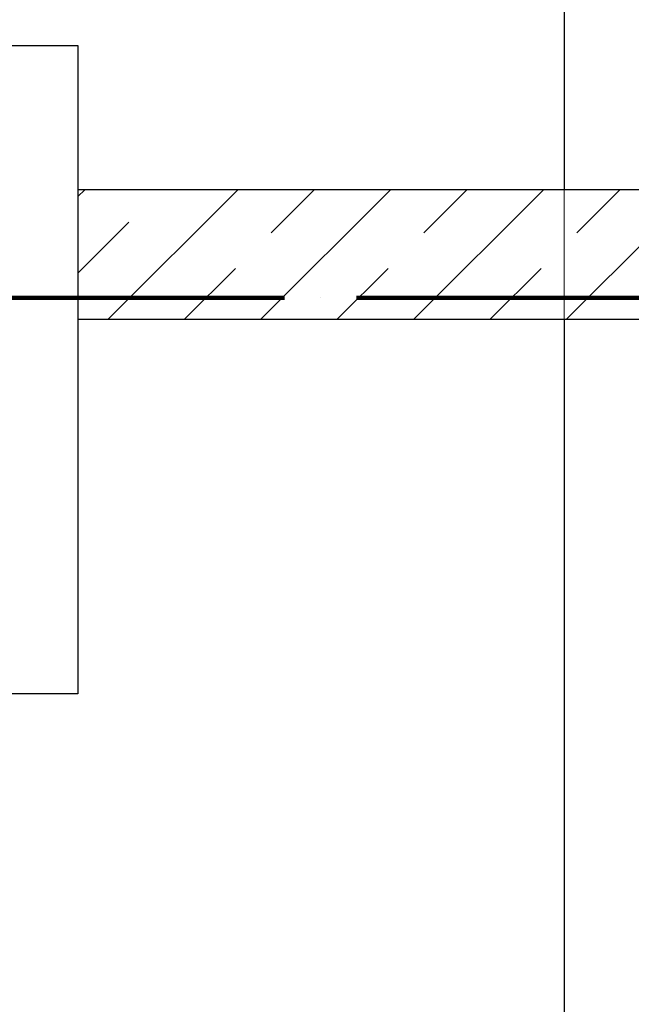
# Model space of a CAD drawing. Header units: millimetres. Extents: x 0 to 60000, y 0 to 29700.
# Tile 81 of 86: x 36395 to 37244, y 20794 to 22161. Entities that reach past the tile are written whole.
import ezdxf

# ---------------------------------------------------------------- set-up
doc = ezdxf.new("R2010")
doc.units = ezdxf.units.MM
for name, pattern in [('ALL_S16', [170, 100, -70]), ('STRICHPUNKT2_S11', [500, 400, -50, 0, -50]), ('STRICHPUNKT2_S5', [1100, 800, -100, 100, -100]), ('VERDECKT2_S2', [270, 200, -70])]:
    doc.linetypes.add(name, pattern=pattern)
for name, color, linetype, lineweight in [('Osie', 30, 'STRICHPUNKT2_S5', 18), ('Standard', 7, 'Continuous', 25), ('Ściana nośna', 7, 'Continuous', 70)]:
    doc.layers.add(name, color=color, linetype=linetype, lineweight=lineweight)

msp = doc.modelspace()

# ---------------------------------------------------------------- linework, layer by layer
at = {"layer": 'Osie', "color": 1, "linetype": 'STRICHPUNKT2_S11', "lineweight": 140, "transparency": 33554687}
msp.add_line((3356, 21774.8), (44814, 21774.8), dxfattribs=at)
at = {"layer": 'Standard', "color": 3, "linetype": 'Continuous', "lineweight": 25, "transparency": 33554687}
for p, q in [((37151, 23024.8), (37151, 21924.8)), ((36026, 22124.8), (36476, 22124.8)), ((36476, 22124.8), (36476, 21924.8)), ((36476, 21744.8), (36476, 21224.8)), ((37151, 21744.8), (37151, 20324.8)), ((36476, 21224.8), (36026, 21224.8))]:
    msp.add_line(p, q, dxfattribs=at)
at = {"layer": 'Standard', "color": 3, "linetype": 'VERDECKT2_S2', "lineweight": 18, "transparency": 33554687}
msp.add_line((37151, 21924.8), (37151, 21744.8), dxfattribs=at)
at = {"layer": 'Ściana nośna', "color": 8, "linetype": 'Continuous', "lineweight": 35, "transparency": 33554687}
for p, q in [((36476, 21915.2), (36485.6, 21924.8)), ((36517.7, 21744.8), (36697.7, 21924.8)), ((36729.9, 21744.8), (36909.9, 21924.8)), ((36942, 21744.8), (37122, 21924.8)), ((37154.1, 21744.8), (37334.1, 21924.8))]:
    msp.add_line(p, q, dxfattribs=at)
at = {"layer": 'Ściana nośna', "color": 8, "linetype": 'ALL_S16', "lineweight": 35, "transparency": 33554687}
for p, q in [((36476, 21809.1), (36591.7, 21924.8)), ((36623.8, 21744.8), (36803.8, 21924.8)), ((36835.9, 21744.8), (37015.9, 21924.8)), ((37048.1, 21744.8), (37228.1, 21924.8))]:
    msp.add_line(p, q, dxfattribs=at)
at = {"layer": 'Ściana nośna', "color": 3, "linetype": 'Continuous', "lineweight": 25, "transparency": 33554687}
for p, q in [((36476, 21924.8), (36476, 21744.8)), ((37547.5, 21924.8), (36476, 21924.8)), ((36476, 21744.8), (37547.5, 21744.8))]:
    msp.add_line(p, q, dxfattribs=at)

doc.saveas('drawing.dxf')
